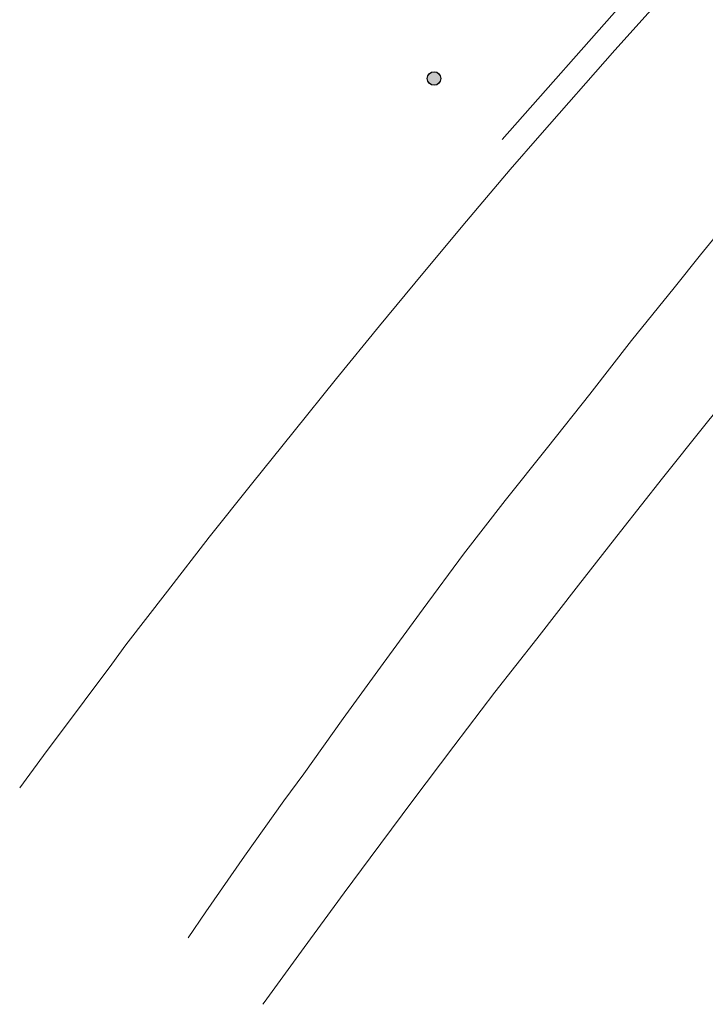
# Model space of a CAD drawing. Header units: metres. Extents: x 94279 to 96109, y 461866 to 463040.
# Tile 43 of 175: x 94988 to 95088, y 461866 to 462011. Entities that reach past the tile are written whole.
import ezdxf

# ---------------------------------------------------------------- set-up
doc = ezdxf.new("R2010")
doc.units = ezdxf.units.M
doc.layers.get('0').update_dxf_attribs({"linetype": 'CONTINUOUS'})
doc.layers.add('B-WE-OV-LICHTMAST', color=252, linetype='CONTINUOUS', lineweight=25)
doc.layers.add('V_WEGGRENS_0', color=251, linetype='CONTINUOUS', lineweight=13)

# ---------------------------------------------------------------- blocks, each defined once
blk = doc.blocks.new('LM')
at = {"linetype": 'ByBlock'}
h = blk.add_hatch(color=256, dxfattribs=at)
h.dxf.hatch_style = 1
edge = h.paths.add_edge_path()
edge.add_arc((0, 0), 1, 0, 360)
blk.add_circle((0, 0), 1, dxfattribs=at)

msp = doc.modelspace()

# ---------------------------------------------------------------- linework, layer by layer
at = {"layer": 'V_WEGGRENS_0'}
msp.add_line((95058.57, 461993.61), (95087.77, 462026.68), dxfattribs=at)
for points in [[(95104.97, 462039.53), (95102.01, 462036.37), (95095.17, 462029.07), (95088.45, 462021.67), (95081.79, 462014.21), (95075.12, 462006.76), (95064.1, 461994.18), (95059.75, 461989.2), (95053.29, 461981.57), (95046.89, 461973.89), (95040.5, 461966.2), (95034.18, 461958.44), (95027.9, 461950.65), (95021.64, 461942.85), (95015.4, 461935.04), (95009.27, 461927.13), (95003.15, 461919.23), (95001.1, 461916.35), (94997.02, 461910.91), (94991.01, 461902.92), (94987.51, 461898.13)], [(95012.3, 461876.08), (95014.9, 461879.89), (95020.63, 461888.08), (95026.42, 461896.23), (95029.34, 461900.23), (95035.16, 461908.36), (95041.04, 461916.45), (95046.92, 461924.51), (95052.85, 461932.57), (95058.97, 461940.48), (95065.24, 461948.27), (95071.46, 461956.1), (95077.59, 461964), (95083.88, 461971.77), (95087.75, 461976.64), (95091.93, 461981.74), (95098.28, 461989.47), (95104.82, 461997.04), (95111.19, 462004.75), (95117.69, 462012.36), (95124.4, 462019.77), (95130.9, 462027.37), (95137.7, 462034.71), (95142.38, 462039.53)], [(95094.65, 461959.36), (95088.37, 461951.57), (95082.16, 461943.73), (95075.96, 461935.88), (95069.8, 461928.01), (95063.66, 461920.11), (95057.48, 461912.25), (95051.44, 461904.28), (95045.42, 461896.3), (95039.11, 461887.84), (95035.3, 461882.71), (95029.38, 461874.65), (95023.51, 461866.55), (95023.32, 461866.28)]]:
    msp.add_lwpolyline(points, dxfattribs=at)

# ---------------------------------------------------------------- block references
at = {"layer": 'B-WE-OV-LICHTMAST'}
msp.add_blockref('LM', (95048.52, 462002.6), dxfattribs=at)

doc.saveas('drawing.dxf')
